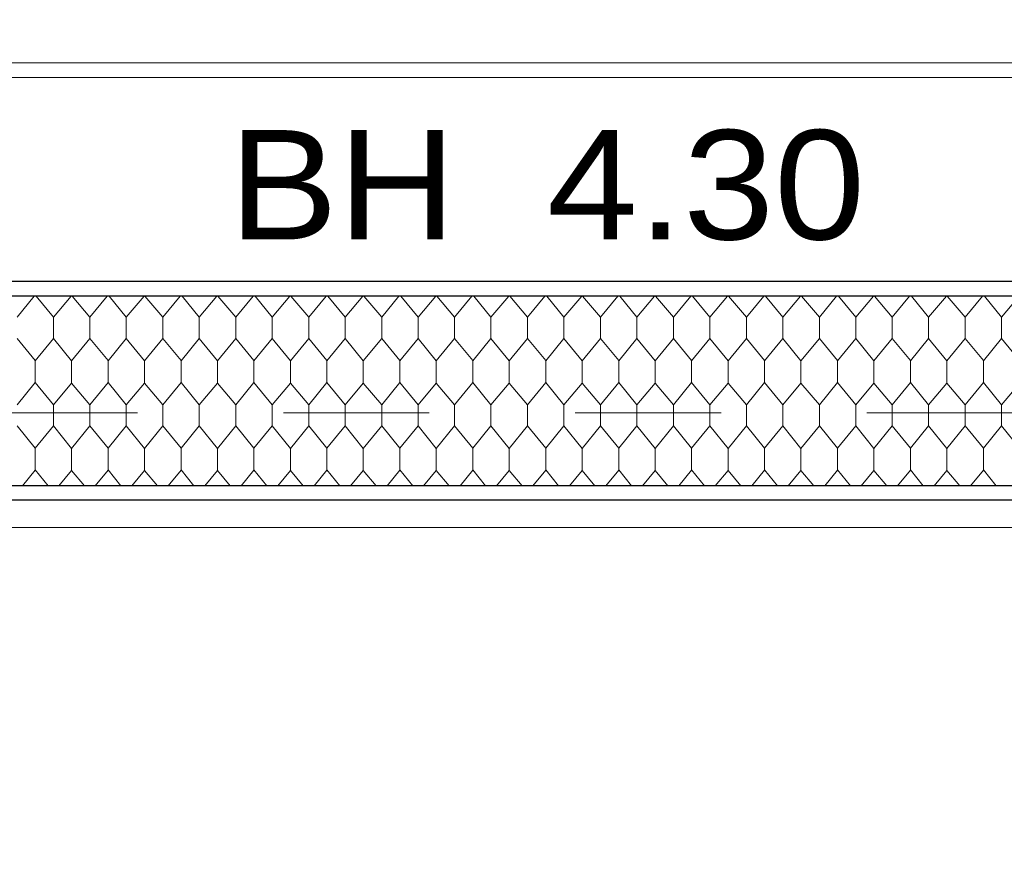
# Model space of a CAD drawing. Header units: metres. Extents: x 1306 to 1412, y -79 to 41.
# Tile 107 of 256: x 1351.939 to 1352.614, y -30.516 to -29.939. Entities that reach past the tile are written whole.
import ezdxf

# ---------------------------------------------------------------- set-up
doc = ezdxf.new("R2010")
doc.units = ezdxf.units.M
doc.header["$PDMODE"] = 65
doc.linetypes.add('AUSGEZOGEN', pattern=[0])
doc.linetypes.add('VERDECKT2_S2', pattern=[0.15, 0.1, -0.05])
for name, color, linetype, lineweight in [('XR$2$Fenster', 3, 'AUSGEZOGEN', 18), ('XR$2$Wand Mauerwerk nt', 7, 'AUSGEZOGEN', 25), ('XR$3$Maßlinie 1_50', 7, 'AUSGEZOGEN', 25), ('XR$3$Text 1_50', 3, 'AUSGEZOGEN', 18), ('XR$5$Muster', 4, 'AUSGEZOGEN', 13)]:
    doc.layers.add(name, color=color, linetype=linetype, lineweight=lineweight)
doc.styles.add('ARIAL', font='arial.ttf')
doc.dimstyles.new('DIMSTYLE_11', dxfattribs={"dimtxt": 0.15, "dimasz": 0.03, "dimexe": 0, "dimexo": 0, "dimgap": 0.075, "dimtad": 2, "dimrnd": 0.005, "dimzin": 4, "dimdsep": 46, "dimtxsty": 'ARIAL', "dimblk1": 'ALL_ML_STRICH', "dimblk2": 'ALL_ML_STRICH', "dimsah": 1, "dimcen": 0, "dimclrd": 3, "dimclre": 3, "dimclrt": 3, "dimadec": 0, "dimazin": 0, "dimtfac": 1, "dimtdec": 0, "dimtix": 1, "dimtmove": 2, "dimatfit": 3, "dimfxl": 0, "dimtzin": 0, "dimlwd": 0, "dimlwe": 25, "dimarcsym": 0})
doc.dimstyles.new('DIMSTYLE_12', dxfattribs={"dimtxt": 0.15, "dimasz": 0.03, "dimexe": 0, "dimexo": 0, "dimgap": 0.075, "dimtad": 2, "dimdec": 3, "dimrnd": 0.005, "dimzin": 4, "dimdsep": 46, "dimtxsty": 'ARIAL', "dimblk1": 'ALL_ML_STRICH', "dimblk2": 'ALL_ML_STRICH', "dimsah": 1, "dimcen": 0, "dimclrd": 3, "dimclre": 3, "dimclrt": 3, "dimadec": 0, "dimazin": 0, "dimtfac": 1, "dimtdec": 0, "dimtix": 1, "dimtmove": 2, "dimatfit": 3, "dimfxl": 0, "dimtzin": 0, "dimlwd": 0, "dimlwe": 25, "dimarcsym": 0})
doc.dimstyles.new('DIMSTYLE_24', dxfattribs={"dimtxt": 0.225, "dimasz": 0.15, "dimexe": 0, "dimexo": 0, "dimgap": 0.1125, "dimtad": 2, "dimrnd": 0.005, "dimzin": 4, "dimdsep": 46, "dimtxsty": 'ARIAL', "dimblk1": 'ALL_ML_STRICH', "dimblk2": 'ALL_ML_STRICH', "dimsah": 1, "dimcen": 0, "dimclrd": 3, "dimclre": 3, "dimclrt": 3, "dimadec": 0, "dimazin": 0, "dimtfac": 1, "dimtdec": 0, "dimtix": 1, "dimtmove": 2, "dimatfit": 3, "dimfxl": 0, "dimtzin": 0, "dimlwd": 0, "dimlwe": 25, "dimarcsym": 0})
doc.dimstyles.new('DIMSTYLE_9', dxfattribs={"dimtxt": 0.15, "dimasz": 0.03, "dimexe": 0, "dimexo": 0, "dimgap": 0.075, "dimtad": 2, "dimdec": 1, "dimlfac": 100, "dimrnd": 0.5, "dimzin": 4, "dimdsep": 46, "dimtxsty": 'ARIAL', "dimblk1": 'ALL_ML_STRICH', "dimblk2": 'ALL_ML_STRICH', "dimsah": 1, "dimcen": 0, "dimclrd": 3, "dimclre": 3, "dimclrt": 3, "dimadec": 0, "dimazin": 0, "dimtfac": 1, "dimtdec": 0, "dimtix": 1, "dimtmove": 2, "dimatfit": 3, "dimfxl": 0, "dimtvp": 1.2, "dimtzin": 0, "dimlwd": 0, "dimlwe": 25, "dimarcsym": 0})

# ---------------------------------------------------------------- blocks, each defined once
blk = doc.blocks.new('ALL_ML_STRICH')
at = {"color": 0, "linetype": 'ByBlock', "lineweight": -2}
for p, q in [((0, -0.5), (0, 0.5)), ((-0.3, -0.3), (0.3, 0.3)), ((-1, 0), (0.5, 0))]:
    blk.add_line(p, q, dxfattribs=at)
blk = doc.blocks.new('*D805')
at = {"layer": 'DEFPOINTS', "color": 3, "linetype": 'AUSGEZOGEN', "lineweight": 25, "transparency": 33554687}
for p in [(1348.37015, -29.74619), (1353.37015, -29.77655), (1348.37015, -37.66944)]:
    blk.add_point(p, dxfattribs=at)
at = {"layer": 'XR$3$Maßlinie 1_50', "color": 3, "linetype": 'AUSGEZOGEN', "lineweight": -2, "transparency": 33554687}
for p, q in [((1348.37015, -37.61944), (1348.37015, -37.66944)), ((1353.37015, -37.61944), (1353.37015, -37.66944)), ((1348.37015, -37.66944), (1353.37015, -37.66944))]:
    blk.add_line(p, q, dxfattribs=at)
at = {"layer": 'XR$3$Maßlinie 1_50', "color": 3, "linetype": 'AUSGEZOGEN', "lineweight": 25, "transparency": 33554687, "xscale": 0.03000000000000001, "yscale": 0.03000000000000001, "zscale": 0.03000000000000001, "rotation": 180}
blk.add_blockref('ALL_ML_STRICH', (1348.37015, -37.66944), dxfattribs=at)
at = {"layer": 'XR$3$Maßlinie 1_50', "color": 3, "linetype": 'AUSGEZOGEN', "lineweight": 25, "transparency": 33554687, "xscale": 0.03000000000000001, "yscale": 0.03000000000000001, "zscale": 0.03000000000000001}
blk.add_blockref('ALL_ML_STRICH', (1353.37015, -37.66944), dxfattribs=at)
at = {"layer": 'XR$3$Maßlinie 1_50', "color": 3, "linetype": 'AUSGEZOGEN', "lineweight": 25, "transparency": 33554687, "insert": (1350.87902, -37.54188), "char_height": 0.15, "width": 0.48, "attachment_point": 5, "style": 'ARIAL'}
blk.add_mtext('\\W0.80;\\A1;{\\A1;{5.00\\H0.099000;\\S^ ;}}', dxfattribs=at)
blk = doc.blocks.new('*D911')
at = {"layer": 'DEFPOINTS', "color": 3, "linetype": 'AUSGEZOGEN', "lineweight": 25, "transparency": 33554687}
for p in [(1342.77015, -27.77745), (1358.49015, -32.74745), (1342.77015, -40.06944)]:
    blk.add_point(p, dxfattribs=at)
at = {"layer": 'XR$3$Maßlinie 1_50', "color": 3, "linetype": 'AUSGEZOGEN', "lineweight": -2, "transparency": 33554687}
for p, q in [((1342.77015, -39.46944), (1342.77015, -40.06944)), ((1342.77015, -40.06944), (1358.49015, -40.06944)), ((1358.49015, -40.06944), (1358.49015, -40.06944))]:
    blk.add_line(p, q, dxfattribs=at)
at = {"layer": 'XR$3$Maßlinie 1_50', "color": 3, "linetype": 'AUSGEZOGEN', "lineweight": 25, "transparency": 33554687, "xscale": 0.15, "yscale": 0.15, "zscale": 0.15, "rotation": 180}
blk.add_blockref('ALL_ML_STRICH', (1342.77015, -40.06944), dxfattribs=at)
at = {"layer": 'XR$3$Maßlinie 1_50', "color": 3, "linetype": 'AUSGEZOGEN', "lineweight": 25, "transparency": 33554687, "xscale": 0.15, "yscale": 0.15, "zscale": 0.15}
blk.add_blockref('ALL_ML_STRICH', (1358.49015, -40.06944), dxfattribs=at)
at = {"layer": 'XR$3$Maßlinie 1_50', "color": 3, "linetype": 'AUSGEZOGEN', "lineweight": 25, "transparency": 33554687, "insert": (1350.63684, -39.9031), "char_height": 0.225, "width": 0.9, "attachment_point": 5, "style": 'ARIAL'}
blk.add_mtext('\\W0.80;\\A1;{\\fArial|i0|b1;\\A1;{15.72\\H0.148500;\\S^ ;}}', dxfattribs=at)
blk = doc.blocks.new('*D916')
at = {"layer": 'DEFPOINTS', "color": 3, "linetype": 'AUSGEZOGEN', "lineweight": 25, "transparency": 33554687}
for p in [(1369.39624, -30.41825), (1340.42407, -30.53325), (1369.39624, -30.53325)]:
    blk.add_point(p, dxfattribs=at)
at = {"layer": 'XR$3$Maßlinie 1_50', "color": 3, "linetype": 'AUSGEZOGEN', "lineweight": -2, "transparency": 33554687}
for p, q in [((1340.47407, -30.41825), (1340.42407, -30.41825)), ((1340.42407, -30.53325), (1340.42407, -30.41825)), ((1340.47407, -30.53325), (1340.42407, -30.53325))]:
    blk.add_line(p, q, dxfattribs=at)
at = {"layer": 'XR$3$Maßlinie 1_50', "color": 3, "linetype": 'AUSGEZOGEN', "lineweight": 25, "transparency": 33554687, "xscale": 0.03000000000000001, "yscale": 0.03000000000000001, "zscale": 0.03000000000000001}
for p, rotation in [((1340.42407, -30.41825), 90), ((1340.42407, -30.53325), 270)]:
    blk.add_blockref('ALL_ML_STRICH', p, dxfattribs=dict(at, rotation=rotation))
at = {"layer": 'XR$3$Maßlinie 1_50', "color": 3, "linetype": 'AUSGEZOGEN', "lineweight": 25, "transparency": 33554687, "insert": (1340.28407, -30.42694), "char_height": 0.15, "width": 0.48, "attachment_point": 5, "rotation": 90, "style": 'ARIAL'}
blk.add_mtext('\\W0.80;\\A1;{\\A1;{11\\H0.099000;\\S5^ ;}}', dxfattribs=at)
blk = doc.blocks.new('*D917')
at = {"layer": 'DEFPOINTS', "color": 3, "linetype": 'AUSGEZOGEN', "lineweight": 25, "transparency": 33554687}
for p in [(1369.39624, -28.53325), (1340.42407, -30.41825), (1369.39624, -30.41825)]:
    blk.add_point(p, dxfattribs=at)
at = {"layer": 'XR$3$Maßlinie 1_50', "color": 3, "linetype": 'AUSGEZOGEN', "lineweight": -2, "transparency": 33554687}
for p, q in [((1340.47407, -28.53325), (1340.42407, -28.53325)), ((1340.42407, -30.41825), (1340.42407, -28.53325)), ((1340.47407, -30.41825), (1340.42407, -30.41825))]:
    blk.add_line(p, q, dxfattribs=at)
at = {"layer": 'XR$3$Maßlinie 1_50', "color": 3, "linetype": 'AUSGEZOGEN', "lineweight": 25, "transparency": 33554687, "xscale": 0.03000000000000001, "yscale": 0.03000000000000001, "zscale": 0.03000000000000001}
for p, rotation in [((1340.42407, -28.53325), 90), ((1340.42407, -30.41825), 270)]:
    blk.add_blockref('ALL_ML_STRICH', p, dxfattribs=dict(at, rotation=rotation))
at = {"layer": 'XR$3$Maßlinie 1_50', "color": 3, "linetype": 'AUSGEZOGEN', "lineweight": 25, "transparency": 33554687, "insert": (1340.29652, -29.45484), "char_height": 0.15, "width": 0.6, "attachment_point": 5, "rotation": 90, "style": 'ARIAL'}
blk.add_mtext('\\W0.80;\\A1;{\\A1;{1.88\\H0.099000;\\S5^ ;}}', dxfattribs=at)
blk = doc.blocks.new('*D932')
at = {"layer": 'DEFPOINTS', "color": 3, "linetype": 'AUSGEZOGEN', "lineweight": 25, "transparency": 33554687}
for p in [(1366.20544, -27.40825), (1338.82407, -34.79325), (1366.11182, -34.79325)]:
    blk.add_point(p, dxfattribs=at)
at = {"layer": 'XR$3$Maßlinie 1_50', "color": 3, "linetype": 'AUSGEZOGEN', "lineweight": -2, "transparency": 33554687}
for p, q in [((1338.87407, -27.40825), (1338.82407, -27.40825)), ((1338.82407, -34.79325), (1338.82407, -27.40825)), ((1338.87407, -34.79325), (1338.82407, -34.79325))]:
    blk.add_line(p, q, dxfattribs=at)
at = {"layer": 'XR$3$Maßlinie 1_50', "color": 3, "linetype": 'AUSGEZOGEN', "lineweight": 25, "transparency": 33554687, "xscale": 0.03000000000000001, "yscale": 0.03000000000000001, "zscale": 0.03000000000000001}
for p, rotation in [((1338.82407, -27.40825), 90), ((1338.82407, -34.79325), 270)]:
    blk.add_blockref('ALL_ML_STRICH', p, dxfattribs=dict(at, rotation=rotation))
at = {"layer": 'XR$3$Maßlinie 1_50', "color": 3, "linetype": 'AUSGEZOGEN', "lineweight": 25, "transparency": 33554687, "insert": (1338.69641, -31.07984), "char_height": 0.15, "width": 0.6, "attachment_point": 5, "rotation": 90, "style": 'ARIAL'}
blk.add_mtext('\\W0.80;\\A1;{\\A1;{7.38\\H0.099000;\\S5^ ;}}', dxfattribs=at)
blk = doc.blocks.new('*D944')
at = {"layer": 'DEFPOINTS', "color": 3, "linetype": 'AUSGEZOGEN', "lineweight": 25, "transparency": 33554687}
for p in [(1357.93808, -30.26825), (1338.02407, -34.79325), (1362.48388, -34.79325)]:
    blk.add_point(p, dxfattribs=at)
at = {"layer": 'XR$3$Maßlinie 1_50', "color": 3, "linetype": 'AUSGEZOGEN', "lineweight": -2, "transparency": 33554687}
for p, q in [((1338.07407, -30.26825), (1338.02407, -30.26825)), ((1338.02407, -34.79325), (1338.02407, -30.26825)), ((1338.07407, -34.79325), (1338.02407, -34.79325))]:
    blk.add_line(p, q, dxfattribs=at)
at = {"layer": 'XR$3$Maßlinie 1_50', "color": 3, "linetype": 'AUSGEZOGEN', "lineweight": 25, "transparency": 33554687, "xscale": 0.03000000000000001, "yscale": 0.03000000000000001, "zscale": 0.03000000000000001}
for p, rotation in [((1338.02407, -30.26825), 90), ((1338.02407, -34.79325), 270)]:
    blk.add_blockref('ALL_ML_STRICH', p, dxfattribs=dict(at, rotation=rotation))
at = {"layer": 'XR$3$Maßlinie 1_50', "color": 3, "linetype": 'AUSGEZOGEN', "lineweight": 25, "transparency": 33554687, "insert": (1337.89652, -32.50984), "char_height": 0.15, "width": 0.6, "attachment_point": 5, "rotation": 90, "style": 'ARIAL'}
blk.add_mtext('\\W0.80;\\A1;{\\A1;{4.52\\H0.099000;\\S5^ ;}}', dxfattribs=at)
blk = doc.blocks.new('*D945')
at = {"layer": 'DEFPOINTS', "color": 3, "linetype": 'AUSGEZOGEN', "lineweight": 25, "transparency": 33554687}
for p in [(1360.44309, -30.11825), (1338.02407, -30.26825), (1357.93808, -30.26825)]:
    blk.add_point(p, dxfattribs=at)
at = {"layer": 'XR$3$Maßlinie 1_50', "color": 3, "linetype": 'AUSGEZOGEN', "lineweight": -2, "transparency": 33554687}
for p, q in [((1338.07407, -30.11825), (1338.02407, -30.11825)), ((1338.02407, -30.26825), (1338.02407, -30.11825)), ((1338.07407, -30.26825), (1338.02407, -30.26825))]:
    blk.add_line(p, q, dxfattribs=at)
at = {"layer": 'XR$3$Maßlinie 1_50', "color": 3, "linetype": 'AUSGEZOGEN', "lineweight": 25, "transparency": 33554687, "xscale": 0.03000000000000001, "yscale": 0.03000000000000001, "zscale": 0.03000000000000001}
for p, rotation in [((1338.02407, -30.11825), 90), ((1338.02407, -30.26825), 270)]:
    blk.add_blockref('ALL_ML_STRICH', p, dxfattribs=dict(at, rotation=rotation))
at = {"layer": 'XR$3$Maßlinie 1_50', "color": 3, "linetype": 'AUSGEZOGEN', "lineweight": 25, "transparency": 33554687, "insert": (1337.88152, -30.19912), "char_height": 0.15, "width": 0.48, "attachment_point": 5, "rotation": 90, "style": 'ARIAL'}
blk.add_mtext('\\W0.80;\\A1;{\\A1;{15\\H0.099000;\\S^ ;}}', dxfattribs=at)
blk = doc.blocks.new('*D946')
at = {"layer": 'DEFPOINTS', "color": 3, "linetype": 'AUSGEZOGEN', "lineweight": 25, "transparency": 33554687}
for p in [(1360.44309, -29.71825), (1338.02407, -30.11825), (1360.44309, -30.11825)]:
    blk.add_point(p, dxfattribs=at)
at = {"layer": 'XR$3$Maßlinie 1_50', "color": 3, "linetype": 'AUSGEZOGEN', "lineweight": -2, "transparency": 33554687}
for p, q in [((1338.07407, -29.71825), (1338.02407, -29.71825)), ((1338.02407, -30.11825), (1338.02407, -29.71825)), ((1338.07407, -30.11825), (1338.02407, -30.11825))]:
    blk.add_line(p, q, dxfattribs=at)
at = {"layer": 'XR$3$Maßlinie 1_50', "color": 3, "linetype": 'AUSGEZOGEN', "lineweight": 25, "transparency": 33554687, "xscale": 0.03000000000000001, "yscale": 0.03000000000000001, "zscale": 0.03000000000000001}
for p, rotation in [((1338.02407, -29.71825), 90), ((1338.02407, -30.11825), 270)]:
    blk.add_blockref('ALL_ML_STRICH', p, dxfattribs=dict(at, rotation=rotation))
at = {"layer": 'XR$3$Maßlinie 1_50', "color": 3, "linetype": 'AUSGEZOGEN', "lineweight": 25, "transparency": 33554687, "insert": (1337.89652, -29.92347), "char_height": 0.15, "width": 0.48, "attachment_point": 5, "rotation": 90, "style": 'ARIAL'}
blk.add_mtext('\\W0.80;\\A1;{\\A1;{40\\H0.099000;\\S^ ;}}', dxfattribs=at)
blk = doc.blocks.new('*D951')
at = {"layer": 'DEFPOINTS', "color": 3, "linetype": 'AUSGEZOGEN', "lineweight": 25, "transparency": 33554687}
for p in [(1361.40464, -30.35825), (1337.22407, -34.79325), (1361.39704, -34.79325)]:
    blk.add_point(p, dxfattribs=at)
at = {"layer": 'XR$3$Maßlinie 1_50', "color": 3, "linetype": 'AUSGEZOGEN', "lineweight": -2, "transparency": 33554687}
for p, q in [((1337.27407, -30.35825), (1337.22407, -30.35825)), ((1337.22407, -34.79325), (1337.22407, -30.35825)), ((1337.27407, -34.79325), (1337.22407, -34.79325))]:
    blk.add_line(p, q, dxfattribs=at)
at = {"layer": 'XR$3$Maßlinie 1_50', "color": 3, "linetype": 'AUSGEZOGEN', "lineweight": 25, "transparency": 33554687, "xscale": 0.03000000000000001, "yscale": 0.03000000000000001, "zscale": 0.03000000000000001}
for p, rotation in [((1337.22407, -30.35825), 90), ((1337.22407, -34.79325), 270)]:
    blk.add_blockref('ALL_ML_STRICH', p, dxfattribs=dict(at, rotation=rotation))
at = {"layer": 'XR$3$Maßlinie 1_50', "color": 3, "linetype": 'AUSGEZOGEN', "lineweight": 25, "transparency": 33554687, "insert": (1337.09641, -32.55484), "char_height": 0.15, "width": 0.6, "attachment_point": 5, "rotation": 90, "style": 'ARIAL'}
blk.add_mtext('\\W0.80;\\A1;{\\A1;{4.43\\H0.099000;\\S5^ ;}}', dxfattribs=at)
blk = doc.blocks.new('*D952')
at = {"layer": 'DEFPOINTS', "color": 3, "linetype": 'AUSGEZOGEN', "lineweight": 25, "transparency": 33554687}
for p in [(1361.10464, -30.11825), (1337.22407, -30.35825), (1361.40464, -30.35825)]:
    blk.add_point(p, dxfattribs=at)
at = {"layer": 'XR$3$Maßlinie 1_50', "color": 3, "linetype": 'AUSGEZOGEN', "lineweight": -2, "transparency": 33554687}
for p, q in [((1337.27407, -30.11825), (1337.22407, -30.11825)), ((1337.22407, -30.35825), (1337.22407, -30.11825)), ((1337.27407, -30.35825), (1337.22407, -30.35825))]:
    blk.add_line(p, q, dxfattribs=at)
at = {"layer": 'XR$3$Maßlinie 1_50', "color": 3, "linetype": 'AUSGEZOGEN', "lineweight": 25, "transparency": 33554687, "xscale": 0.03000000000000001, "yscale": 0.03000000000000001, "zscale": 0.03000000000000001}
for p, rotation in [((1337.22407, -30.11825), 90), ((1337.22407, -30.35825), 270)]:
    blk.add_blockref('ALL_ML_STRICH', p, dxfattribs=dict(at, rotation=rotation))
at = {"layer": 'XR$3$Maßlinie 1_50', "color": 3, "linetype": 'AUSGEZOGEN', "lineweight": 25, "transparency": 33554687, "insert": (1336.36969, -30.27343), "char_height": 0.15, "width": 0.48, "attachment_point": 5, "rotation": 90, "style": 'ARIAL'}
blk.add_mtext('\\W0.80;\\A1;{\\A1;{24\\H0.099000;\\S^ ;}}', dxfattribs=at)
blk = doc.blocks.new('*D953')
at = {"layer": 'DEFPOINTS', "color": 3, "linetype": 'AUSGEZOGEN', "lineweight": 25, "transparency": 33554687}
for p in [(1351.26204, -29.71825), (1337.22407, -30.11825), (1361.10464, -30.11825)]:
    blk.add_point(p, dxfattribs=at)
at = {"layer": 'XR$3$Maßlinie 1_50', "color": 3, "linetype": 'AUSGEZOGEN', "lineweight": -2, "transparency": 33554687}
for p, q in [((1337.27407, -29.71825), (1337.22407, -29.71825)), ((1337.22407, -30.11825), (1337.22407, -29.71825)), ((1337.27407, -30.11825), (1337.22407, -30.11825))]:
    blk.add_line(p, q, dxfattribs=at)
at = {"layer": 'XR$3$Maßlinie 1_50', "color": 3, "linetype": 'AUSGEZOGEN', "lineweight": 25, "transparency": 33554687, "xscale": 0.03000000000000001, "yscale": 0.03000000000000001, "zscale": 0.03000000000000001}
for p, rotation in [((1337.22407, -29.71825), 90), ((1337.22407, -30.11825), 270)]:
    blk.add_blockref('ALL_ML_STRICH', p, dxfattribs=dict(at, rotation=rotation))
at = {"layer": 'XR$3$Maßlinie 1_50', "color": 3, "linetype": 'AUSGEZOGEN', "lineweight": 25, "transparency": 33554687, "insert": (1337.09652, -29.92347), "char_height": 0.15, "width": 0.48, "attachment_point": 5, "rotation": 90, "style": 'ARIAL'}
blk.add_mtext('\\W0.80;\\A1;{\\A1;{40\\H0.099000;\\S^ ;}}', dxfattribs=at)
blk = doc.blocks.new('*D1077')
at = {"layer": 'DEFPOINTS', "color": 3, "linetype": 'AUSGEZOGEN', "lineweight": 25, "transparency": 33554687}
for p in [(1366.66016, -27.40825), (1339.62407, -34.79325), (1366.6683, -34.79325)]:
    blk.add_point(p, dxfattribs=at)
at = {"layer": 'XR$3$Maßlinie 1_50', "color": 3, "linetype": 'AUSGEZOGEN', "lineweight": -2, "transparency": 33554687}
for p, q in [((1339.67407, -27.40825), (1339.62407, -27.40825)), ((1339.62407, -34.79325), (1339.62407, -27.40825)), ((1339.67407, -34.79325), (1339.62407, -34.79325))]:
    blk.add_line(p, q, dxfattribs=at)
at = {"layer": 'XR$3$Maßlinie 1_50', "color": 3, "linetype": 'AUSGEZOGEN', "lineweight": 25, "transparency": 33554687, "xscale": 0.03000000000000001, "yscale": 0.03000000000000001, "zscale": 0.03000000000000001}
for p, rotation in [((1339.62407, -27.40825), 90), ((1339.62407, -34.79325), 270)]:
    blk.add_blockref('ALL_ML_STRICH', p, dxfattribs=dict(at, rotation=rotation))
at = {"layer": 'XR$3$Maßlinie 1_50', "color": 3, "linetype": 'AUSGEZOGEN', "lineweight": 25, "transparency": 33554687, "insert": (1339.49641, -31.07984), "char_height": 0.15, "width": 0.6, "attachment_point": 5, "rotation": 90, "style": 'ARIAL'}
blk.add_mtext('\\W0.80;\\A1;{\\A1;{7.38\\H0.099000;\\S5^ ;}}', dxfattribs=at)
blk = doc.blocks.new('*D1128')
at = {"layer": 'DEFPOINTS', "color": 3, "linetype": 'AUSGEZOGEN', "lineweight": 25, "transparency": 33554687}
for p in [(1351.52015, -30.11825), (1353.02015, -30.11825), (1351.52015, -36.86944)]:
    blk.add_point(p, dxfattribs=at)
at = {"layer": 'XR$3$Maßlinie 1_50', "color": 3, "linetype": 'AUSGEZOGEN', "lineweight": -2, "transparency": 33554687}
for p, q in [((1351.52015, -36.81944), (1351.52015, -36.86944)), ((1353.02015, -36.81944), (1353.02015, -36.86944)), ((1351.52015, -36.86944), (1353.02015, -36.86944))]:
    blk.add_line(p, q, dxfattribs=at)
at = {"layer": 'XR$3$Maßlinie 1_50', "color": 3, "linetype": 'AUSGEZOGEN', "lineweight": 25, "transparency": 33554687, "xscale": 0.03000000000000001, "yscale": 0.03000000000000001, "zscale": 0.03000000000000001, "rotation": 180}
blk.add_blockref('ALL_ML_STRICH', (1351.52015, -36.86944), dxfattribs=at)
at = {"layer": 'XR$3$Maßlinie 1_50', "color": 3, "linetype": 'AUSGEZOGEN', "lineweight": 25, "transparency": 33554687, "xscale": 0.03000000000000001, "yscale": 0.03000000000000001, "zscale": 0.03000000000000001}
blk.add_blockref('ALL_ML_STRICH', (1353.02015, -36.86944), dxfattribs=at)
at = {"layer": 'XR$3$Maßlinie 1_50', "color": 3, "linetype": 'AUSGEZOGEN', "lineweight": 25, "transparency": 33554687, "insert": (1352.27902, -36.74188), "char_height": 0.15, "width": 0.48, "attachment_point": 5, "style": 'ARIAL'}
blk.add_mtext('\\W0.80;\\A1;{\\A1;{1.50\\H0.099000;\\S^ ;}}', dxfattribs=at)
at = {"layer": 'XR$3$Maßlinie 1_50', "color": 3, "linetype": 'AUSGEZOGEN', "lineweight": 25, "transparency": 33554687, "insert": (1352.11102, -36.92517), "char_height": 0.15, "width": 0.0075, "attachment_point": 1, "line_spacing_factor": 0.60241, "style": 'ARIAL'}
blk.add_mtext('\\W0.80;\\A1;{1.00\\H0.099000;\\S^ ;}', dxfattribs=at)
blk = doc.blocks.new('MUSTER_1')
at = {"layer": 'XR$5$Muster', "color": 52, "linetype": 'AUSGEZOGEN', "lineweight": 13, "transparency": 33554687}
for p, q in [((1351.94939, -30.12825), (1351.93755, -30.14274)), ((1351.96245, -30.14274), (1351.9507, -30.12825)), ((1351.97463, -30.12825), (1351.96245, -30.14274)), ((1351.98755, -30.14274), (1351.97528, -30.12825)), ((1351.99939, -30.12825), (1351.98755, -30.14274)), ((1352.01245, -30.14274), (1352.0007, -30.12825)), ((1352.02463, -30.12825), (1352.01245, -30.14274)), ((1352.03755, -30.14274), (1352.02528, -30.12825)), ((1352.04939, -30.12825), (1352.03755, -30.14274)), ((1352.06245, -30.14274), (1352.0507, -30.12825)), ((1352.07463, -30.12825), (1352.06245, -30.14274)), ((1352.08755, -30.14274), (1352.07528, -30.12825)), ((1352.09939, -30.12825), (1352.08755, -30.14274)), ((1352.11245, -30.14274), (1352.1007, -30.12825)), ((1352.12463, -30.12825), (1352.11245, -30.14274)), ((1352.13755, -30.14274), (1352.12528, -30.12825)), ((1352.14939, -30.12825), (1352.13755, -30.14274)), ((1352.16245, -30.14274), (1352.1507, -30.12825)), ((1352.17463, -30.12825), (1352.16245, -30.14274)), ((1352.18755, -30.14274), (1352.17528, -30.12825)), ((1352.19939, -30.12825), (1352.18755, -30.14274)), ((1352.21245, -30.14274), (1352.2007, -30.12825)), ((1352.22463, -30.12825), (1352.21245, -30.14274)), ((1352.23755, -30.14274), (1352.22528, -30.12825)), ((1352.24939, -30.12825), (1352.23755, -30.14274)), ((1352.26245, -30.14274), (1352.2507, -30.12825)), ((1352.27463, -30.12825), (1352.26245, -30.14274)), ((1352.28755, -30.14274), (1352.27528, -30.12825)), ((1352.29939, -30.12825), (1352.28755, -30.14274)), ((1352.31245, -30.14274), (1352.3007, -30.12825)), ((1352.32463, -30.12825), (1352.31245, -30.14274)), ((1352.33755, -30.14274), (1352.32528, -30.12825)), ((1352.34939, -30.12825), (1352.33755, -30.14274)), ((1352.36245, -30.14274), (1352.3507, -30.12825)), ((1352.37463, -30.12825), (1352.36245, -30.14274)), ((1352.38755, -30.14274), (1352.37528, -30.12825)), ((1352.39939, -30.12825), (1352.38755, -30.14274)), ((1352.41245, -30.14274), (1352.4007, -30.12825)), ((1352.42463, -30.12825), (1352.41245, -30.14274)), ((1352.43755, -30.14274), (1352.42528, -30.12825)), ((1352.44939, -30.12825), (1352.43755, -30.14274)), ((1352.46245, -30.14274), (1352.4507, -30.12825)), ((1352.47463, -30.12825), (1352.46245, -30.14274)), ((1352.48755, -30.14274), (1352.47528, -30.12825)), ((1352.49939, -30.12825), (1352.48755, -30.14274)), ((1352.51245, -30.14274), (1352.5007, -30.12825)), ((1352.52463, -30.12825), (1352.51245, -30.14274)), ((1352.53755, -30.14274), (1352.52528, -30.12825)), ((1352.54939, -30.12825), (1352.53755, -30.14274)), ((1352.56245, -30.14274), (1352.5507, -30.12825)), ((1352.57463, -30.12825), (1352.56245, -30.14274)), ((1352.58755, -30.14274), (1352.57528, -30.12825)), ((1352.59939, -30.12825), (1352.58755, -30.14274)), ((1352.61245, -30.14274), (1352.6007, -30.12825)), ((1352.62463, -30.12825), (1352.61245, -30.14274)), ((1351.96245, -30.14274), (1351.96245, -30.15726)), ((1351.98755, -30.15726), (1351.98755, -30.14274)), ((1352.01245, -30.14274), (1352.01245, -30.15726)), ((1352.03755, -30.15726), (1352.03755, -30.14274)), ((1352.06245, -30.14274), (1352.06245, -30.15726)), ((1352.08755, -30.15726), (1352.08755, -30.14274)), ((1352.11245, -30.14274), (1352.11245, -30.15726)), ((1352.13755, -30.15726), (1352.13755, -30.14274)), ((1352.16245, -30.14274), (1352.16245, -30.15726)), ((1352.18755, -30.15726), (1352.18755, -30.14274)), ((1352.21245, -30.14274), (1352.21245, -30.15726)), ((1352.23755, -30.15726), (1352.23755, -30.14274)), ((1352.26245, -30.14274), (1352.26245, -30.15726)), ((1352.28755, -30.15726), (1352.28755, -30.14274)), ((1352.31245, -30.14274), (1352.31245, -30.15726)), ((1352.33755, -30.15726), (1352.33755, -30.14274)), ((1352.36245, -30.14274), (1352.36245, -30.15726)), ((1352.38755, -30.15726), (1352.38755, -30.14274)), ((1352.41245, -30.14274), (1352.41245, -30.15726)), ((1352.43755, -30.15726), (1352.43755, -30.14274)), ((1352.46245, -30.14274), (1352.46245, -30.15726)), ((1352.48755, -30.15726), (1352.48755, -30.14274)), ((1352.51245, -30.14274), (1352.51245, -30.15726)), ((1352.53755, -30.15726), (1352.53755, -30.14274)), ((1352.56245, -30.14274), (1352.56245, -30.15726)), ((1352.58755, -30.15726), (1352.58755, -30.14274)), ((1352.61245, -30.14274), (1352.61245, -30.15726)), ((1351.95, -30.1725), (1351.93755, -30.15726)), ((1352, -30.1725), (1351.98755, -30.15726)), ((1352.05, -30.1725), (1352.03755, -30.15726)), ((1352.1, -30.1725), (1352.08755, -30.15726)), ((1352.15, -30.1725), (1352.13755, -30.15726)), ((1352.2, -30.1725), (1352.18755, -30.15726)), ((1352.25, -30.1725), (1352.23755, -30.15726)), ((1352.3, -30.1725), (1352.28755, -30.15726)), ((1352.35, -30.1725), (1352.33755, -30.15726)), ((1352.4, -30.1725), (1352.38755, -30.15726)), ((1352.45, -30.1725), (1352.43755, -30.15726)), ((1352.5, -30.1725), (1352.48755, -30.15726)), ((1352.55, -30.1725), (1352.53755, -30.15726)), ((1352.6, -30.1725), (1352.58755, -30.15726)), ((1351.95, -30.18), (1351.95, -30.17262)), ((1351.97495, -30.17274), (1351.97495, -30.18)), ((1352, -30.18), (1352, -30.17262)), ((1352.02495, -30.17274), (1352.02495, -30.18)), ((1352.05, -30.18), (1352.05, -30.17262)), ((1352.07495, -30.17274), (1352.07495, -30.18)), ((1352.1, -30.18), (1352.1, -30.17262)), ((1352.12495, -30.17274), (1352.12495, -30.18)), ((1352.15, -30.18), (1352.15, -30.17262)), ((1352.17495, -30.17274), (1352.17495, -30.18)), ((1352.2, -30.18), (1352.2, -30.17262)), ((1352.22495, -30.17274), (1352.22495, -30.18)), ((1352.25, -30.18), (1352.25, -30.17262)), ((1352.27495, -30.17274), (1352.27495, -30.18)), ((1352.3, -30.18), (1352.3, -30.17262)), ((1352.32495, -30.17274), (1352.32495, -30.18)), ((1352.35, -30.18), (1352.35, -30.17262)), ((1352.37495, -30.17274), (1352.37495, -30.18)), ((1352.4, -30.18), (1352.4, -30.17262)), ((1352.42495, -30.17274), (1352.42495, -30.18)), ((1352.45, -30.18), (1352.45, -30.17262)), ((1352.47495, -30.17274), (1352.47495, -30.18)), ((1352.5, -30.18), (1352.5, -30.17262)), ((1352.52495, -30.17274), (1352.52495, -30.18)), ((1352.55, -30.18), (1352.55, -30.17262)), ((1352.57495, -30.17274), (1352.57495, -30.18)), ((1352.6, -30.18), (1352.6, -30.17262)), ((1351.95, -30.18738), (1351.95, -30.18)), ((1351.97495, -30.18786), (1351.97495, -30.18)), ((1352, -30.18738), (1352, -30.18)), ((1352.02495, -30.18786), (1352.02495, -30.18)), ((1352.05, -30.18738), (1352.05, -30.18)), ((1352.07495, -30.18786), (1352.07495, -30.18)), ((1352.1, -30.18738), (1352.1, -30.18)), ((1352.12495, -30.18786), (1352.12495, -30.18)), ((1352.15, -30.18738), (1352.15, -30.18)), ((1352.17495, -30.18786), (1352.17495, -30.18)), ((1352.2, -30.18738), (1352.2, -30.18)), ((1352.22495, -30.18786), (1352.22495, -30.18)), ((1352.25, -30.18738), (1352.25, -30.18)), ((1352.27495, -30.18786), (1352.27495, -30.18)), ((1352.3, -30.18738), (1352.3, -30.18)), ((1352.32495, -30.18786), (1352.32495, -30.18)), ((1352.35, -30.18738), (1352.35, -30.18)), ((1352.37495, -30.18786), (1352.37495, -30.18)), ((1352.4, -30.18738), (1352.4, -30.18)), ((1352.42495, -30.18786), (1352.42495, -30.18)), ((1352.45, -30.18738), (1352.45, -30.18)), ((1352.47495, -30.18786), (1352.47495, -30.18)), ((1352.5, -30.18738), (1352.5, -30.18)), ((1352.52495, -30.18786), (1352.52495, -30.18)), ((1352.55, -30.18738), (1352.55, -30.18)), ((1352.57495, -30.18786), (1352.57495, -30.18)), ((1352.6, -30.18738), (1352.6, -30.18)), ((1351.95, -30.1875), (1351.93755, -30.20274)), ((1351.96245, -30.20274), (1351.95, -30.18738)), ((1352, -30.1875), (1351.98755, -30.20274)), ((1352.01245, -30.20274), (1352, -30.18738)), ((1352.05, -30.1875), (1352.03755, -30.20274)), ((1352.06245, -30.20274), (1352.05, -30.18738)), ((1352.1, -30.1875), (1352.08755, -30.20274)), ((1352.11245, -30.20274), (1352.1, -30.18738)), ((1352.15, -30.1875), (1352.13755, -30.20274)), ((1352.16245, -30.20274), (1352.15, -30.18738)), ((1352.2, -30.1875), (1352.18755, -30.20274)), ((1352.21245, -30.20274), (1352.2, -30.18738)), ((1352.25, -30.1875), (1352.23755, -30.20274)), ((1352.26245, -30.20274), (1352.25, -30.18738)), ((1352.3, -30.1875), (1352.28755, -30.20274)), ((1352.31245, -30.20274), (1352.3, -30.18738)), ((1352.35, -30.1875), (1352.33755, -30.20274)), ((1352.36245, -30.20274), (1352.35, -30.18738)), ((1352.4, -30.1875), (1352.38755, -30.20274)), ((1352.41245, -30.20274), (1352.4, -30.18738)), ((1352.45, -30.1875), (1352.43755, -30.20274)), ((1352.46245, -30.20274), (1352.45, -30.18738)), ((1352.5, -30.1875), (1352.48755, -30.20274)), ((1352.51245, -30.20274), (1352.5, -30.18738)), ((1352.55, -30.1875), (1352.53755, -30.20274)), ((1352.56245, -30.20274), (1352.55, -30.18738)), ((1352.6, -30.1875), (1352.58755, -30.20274)), ((1352.61245, -30.20274), (1352.6, -30.18738)), ((1351.96245, -30.20274), (1351.96245, -30.21726)), ((1351.98755, -30.21726), (1351.98755, -30.20274)), ((1352.01245, -30.20274), (1352.01245, -30.21726)), ((1352.03755, -30.21726), (1352.03755, -30.20274)), ((1352.06245, -30.20274), (1352.06245, -30.21726)), ((1352.08755, -30.21726), (1352.08755, -30.20274)), ((1352.11245, -30.20274), (1352.11245, -30.21726)), ((1352.13755, -30.21726), (1352.13755, -30.20274)), ((1352.16245, -30.20274), (1352.16245, -30.21726)), ((1352.18755, -30.21726), (1352.18755, -30.20274)), ((1352.21245, -30.20274), (1352.21245, -30.21726)), ((1352.23755, -30.21726), (1352.23755, -30.20274)), ((1352.26245, -30.20274), (1352.26245, -30.21726)), ((1352.28755, -30.21726), (1352.28755, -30.20274)), ((1352.31245, -30.20274), (1352.31245, -30.21726)), ((1352.33755, -30.21726), (1352.33755, -30.20274)), ((1352.36245, -30.20274), (1352.36245, -30.21726)), ((1352.38755, -30.21726), (1352.38755, -30.20274)), ((1352.41245, -30.20274), (1352.41245, -30.21726)), ((1352.43755, -30.21726), (1352.43755, -30.20274)), ((1352.46245, -30.20274), (1352.46245, -30.21726)), ((1352.48755, -30.21726), (1352.48755, -30.20274)), ((1352.51245, -30.20274), (1352.51245, -30.21726)), ((1352.53755, -30.21726), (1352.53755, -30.20274)), ((1352.56245, -30.20274), (1352.56245, -30.21726)), ((1352.58755, -30.21726), (1352.58755, -30.20274)), ((1352.61245, -30.20274), (1352.61245, -30.21726)), ((1351.95, -30.2325), (1351.93755, -30.21726)), ((1352, -30.2325), (1351.98755, -30.21726)), ((1352.05, -30.2325), (1352.03755, -30.21726)), ((1352.1, -30.2325), (1352.08755, -30.21726)), ((1352.15, -30.2325), (1352.13755, -30.21726)), ((1352.2, -30.2325), (1352.18755, -30.21726)), ((1352.25, -30.2325), (1352.23755, -30.21726)), ((1352.3, -30.2325), (1352.28755, -30.21726)), ((1352.35, -30.2325), (1352.33755, -30.21726)), ((1352.4, -30.2325), (1352.38755, -30.21726)), ((1352.45, -30.2325), (1352.43755, -30.21726)), ((1352.5, -30.2325), (1352.48755, -30.21726)), ((1352.55, -30.2325), (1352.53755, -30.21726)), ((1352.6, -30.2325), (1352.58755, -30.21726)), ((1351.95, -30.24), (1351.95, -30.23262)), ((1351.97495, -30.23274), (1351.97495, -30.24)), ((1352, -30.24), (1352, -30.23262)), ((1352.02495, -30.23274), (1352.02495, -30.24)), ((1352.05, -30.24), (1352.05, -30.23262)), ((1352.07495, -30.23274), (1352.07495, -30.24)), ((1352.1, -30.24), (1352.1, -30.23262)), ((1352.12495, -30.23274), (1352.12495, -30.24)), ((1352.15, -30.24), (1352.15, -30.23262)), ((1352.17495, -30.23274), (1352.17495, -30.24)), ((1352.2, -30.24), (1352.2, -30.23262)), ((1352.22495, -30.23274), (1352.22495, -30.24)), ((1352.25, -30.24), (1352.25, -30.23262)), ((1352.27495, -30.23274), (1352.27495, -30.24)), ((1352.3, -30.24), (1352.3, -30.23262)), ((1352.32495, -30.23274), (1352.32495, -30.24)), ((1352.35, -30.24), (1352.35, -30.23262)), ((1352.37495, -30.23274), (1352.37495, -30.24)), ((1352.4, -30.24), (1352.4, -30.23262)), ((1352.42495, -30.23274), (1352.42495, -30.24)), ((1352.45, -30.24), (1352.45, -30.23262)), ((1352.47495, -30.23274), (1352.47495, -30.24)), ((1352.5, -30.24), (1352.5, -30.23262)), ((1352.52495, -30.23274), (1352.52495, -30.24)), ((1352.55, -30.24), (1352.55, -30.23262)), ((1352.57495, -30.23274), (1352.57495, -30.24)), ((1352.6, -30.24), (1352.6, -30.23262)), ((1351.95, -30.24738), (1351.95, -30.24)), ((1351.97495, -30.24786), (1351.97495, -30.24)), ((1352, -30.24738), (1352, -30.24)), ((1352.02495, -30.24786), (1352.02495, -30.24)), ((1352.05, -30.24738), (1352.05, -30.24)), ((1352.07495, -30.24786), (1352.07495, -30.24)), ((1352.1, -30.24738), (1352.1, -30.24)), ((1352.12495, -30.24786), (1352.12495, -30.24)), ((1352.15, -30.24738), (1352.15, -30.24)), ((1352.17495, -30.24786), (1352.17495, -30.24)), ((1352.2, -30.24738), (1352.2, -30.24)), ((1352.22495, -30.24786), (1352.22495, -30.24)), ((1352.25, -30.24738), (1352.25, -30.24)), ((1352.27495, -30.24786), (1352.27495, -30.24)), ((1352.3, -30.24738), (1352.3, -30.24)), ((1352.32495, -30.24786), (1352.32495, -30.24)), ((1352.35, -30.24738), (1352.35, -30.24)), ((1352.37495, -30.24786), (1352.37495, -30.24)), ((1352.4, -30.24738), (1352.4, -30.24)), ((1352.42495, -30.24786), (1352.42495, -30.24)), ((1352.45, -30.24738), (1352.45, -30.24)), ((1352.47495, -30.24786), (1352.47495, -30.24)), ((1352.5, -30.24738), (1352.5, -30.24)), ((1352.52495, -30.24786), (1352.52495, -30.24)), ((1352.55, -30.24738), (1352.55, -30.24)), ((1352.57495, -30.24786), (1352.57495, -30.24)), ((1352.6, -30.24738), (1352.6, -30.24)), ((1351.95, -30.2475), (1351.94122, -30.25825)), ((1351.95881, -30.25825), (1351.95, -30.24738)), ((1352, -30.2475), (1351.99122, -30.25825)), ((1352.00881, -30.25825), (1352, -30.24738)), ((1352.05, -30.2475), (1352.04122, -30.25825)), ((1352.05881, -30.25825), (1352.05, -30.24738)), ((1352.1, -30.2475), (1352.09122, -30.25825)), ((1352.10881, -30.25825), (1352.1, -30.24738)), ((1352.15, -30.2475), (1352.14122, -30.25825)), ((1352.15881, -30.25825), (1352.15, -30.24738)), ((1352.2, -30.2475), (1352.19122, -30.25825)), ((1352.20881, -30.25825), (1352.2, -30.24738)), ((1352.25, -30.2475), (1352.24122, -30.25825)), ((1352.25881, -30.25825), (1352.25, -30.24738)), ((1352.3, -30.2475), (1352.29122, -30.25825)), ((1352.30881, -30.25825), (1352.3, -30.24738)), ((1352.35, -30.2475), (1352.34122, -30.25825)), ((1352.35881, -30.25825), (1352.35, -30.24738)), ((1352.4, -30.2475), (1352.39122, -30.25825)), ((1352.40881, -30.25825), (1352.4, -30.24738)), ((1352.45, -30.2475), (1352.44122, -30.25825)), ((1352.45881, -30.25825), (1352.45, -30.24738)), ((1352.5, -30.2475), (1352.49122, -30.25825)), ((1352.50881, -30.25825), (1352.5, -30.24738)), ((1352.55, -30.2475), (1352.54122, -30.25825)), ((1352.55881, -30.25825), (1352.55, -30.24738)), ((1352.6, -30.2475), (1352.59122, -30.25825)), ((1352.60881, -30.25825), (1352.6, -30.24738))]:
    blk.add_line(p, q, dxfattribs=at)
for points in [[(1351.95, -30.17262), (1351.96245, -30.15726), (1351.97495, -30.17274), (1351.98755, -30.15726)], [(1352, -30.17262), (1352.01245, -30.15726), (1352.02495, -30.17274), (1352.03755, -30.15726)], [(1352.05, -30.17262), (1352.06245, -30.15726), (1352.07495, -30.17274), (1352.08755, -30.15726)], [(1352.1, -30.17262), (1352.11245, -30.15726), (1352.12495, -30.17274), (1352.13755, -30.15726)], [(1352.15, -30.17262), (1352.16245, -30.15726), (1352.17495, -30.17274), (1352.18755, -30.15726)], [(1352.2, -30.17262), (1352.21245, -30.15726), (1352.22495, -30.17274), (1352.23755, -30.15726)], [(1352.25, -30.17262), (1352.26245, -30.15726), (1352.27495, -30.17274), (1352.28755, -30.15726)], [(1352.3, -30.17262), (1352.31245, -30.15726), (1352.32495, -30.17274), (1352.33755, -30.15726)], [(1352.35, -30.17262), (1352.36245, -30.15726), (1352.37495, -30.17274), (1352.38755, -30.15726)], [(1352.4, -30.17262), (1352.41245, -30.15726), (1352.42495, -30.17274), (1352.43755, -30.15726)], [(1352.45, -30.17262), (1352.46245, -30.15726), (1352.47495, -30.17274), (1352.48755, -30.15726)], [(1352.5, -30.17262), (1352.51245, -30.15726), (1352.52495, -30.17274), (1352.53755, -30.15726)], [(1352.55, -30.17262), (1352.56245, -30.15726), (1352.57495, -30.17274), (1352.58755, -30.15726)], [(1352.6, -30.17262), (1352.61245, -30.15726), (1352.62495, -30.17274), (1352.63755, -30.15726)], [(1351.98755, -30.20274), (1351.97495, -30.18786), (1351.96245, -30.20274)], [(1352.03755, -30.20274), (1352.02495, -30.18786), (1352.01245, -30.20274)], [(1352.08755, -30.20274), (1352.07495, -30.18786), (1352.06245, -30.20274)], [(1352.13755, -30.20274), (1352.12495, -30.18786), (1352.11245, -30.20274)], [(1352.18755, -30.20274), (1352.17495, -30.18786), (1352.16245, -30.20274)], [(1352.23755, -30.20274), (1352.22495, -30.18786), (1352.21245, -30.20274)], [(1352.28755, -30.20274), (1352.27495, -30.18786), (1352.26245, -30.20274)], [(1352.33755, -30.20274), (1352.32495, -30.18786), (1352.31245, -30.20274)], [(1352.38755, -30.20274), (1352.37495, -30.18786), (1352.36245, -30.20274)], [(1352.43755, -30.20274), (1352.42495, -30.18786), (1352.41245, -30.20274)], [(1352.48755, -30.20274), (1352.47495, -30.18786), (1352.46245, -30.20274)], [(1352.53755, -30.20274), (1352.52495, -30.18786), (1352.51245, -30.20274)], [(1352.58755, -30.20274), (1352.57495, -30.18786), (1352.56245, -30.20274)], [(1352.63755, -30.20274), (1352.62495, -30.18786), (1352.61245, -30.20274)], [(1351.95, -30.23262), (1351.96245, -30.21726), (1351.97495, -30.23274), (1351.98755, -30.21726)], [(1352, -30.23262), (1352.01245, -30.21726), (1352.02495, -30.23274), (1352.03755, -30.21726)], [(1352.05, -30.23262), (1352.06245, -30.21726), (1352.07495, -30.23274), (1352.08755, -30.21726)], [(1352.1, -30.23262), (1352.11245, -30.21726), (1352.12495, -30.23274), (1352.13755, -30.21726)], [(1352.15, -30.23262), (1352.16245, -30.21726), (1352.17495, -30.23274), (1352.18755, -30.21726)], [(1352.2, -30.23262), (1352.21245, -30.21726), (1352.22495, -30.23274), (1352.23755, -30.21726)], [(1352.25, -30.23262), (1352.26245, -30.21726), (1352.27495, -30.23274), (1352.28755, -30.21726)], [(1352.3, -30.23262), (1352.31245, -30.21726), (1352.32495, -30.23274), (1352.33755, -30.21726)], [(1352.35, -30.23262), (1352.36245, -30.21726), (1352.37495, -30.23274), (1352.38755, -30.21726)], [(1352.4, -30.23262), (1352.41245, -30.21726), (1352.42495, -30.23274), (1352.43755, -30.21726)], [(1352.45, -30.23262), (1352.46245, -30.21726), (1352.47495, -30.23274), (1352.48755, -30.21726)], [(1352.5, -30.23262), (1352.51245, -30.21726), (1352.52495, -30.23274), (1352.53755, -30.21726)], [(1352.55, -30.23262), (1352.56245, -30.21726), (1352.57495, -30.23274), (1352.58755, -30.21726)], [(1352.6, -30.23262), (1352.61245, -30.21726), (1352.62495, -30.23274), (1352.63755, -30.21726)], [(1351.98375, -30.25825), (1351.97495, -30.24786), (1351.96623, -30.25825)], [(1352.03375, -30.25825), (1352.02495, -30.24786), (1352.01623, -30.25825)], [(1352.08375, -30.25825), (1352.07495, -30.24786), (1352.06623, -30.25825)], [(1352.13375, -30.25825), (1352.12495, -30.24786), (1352.11623, -30.25825)], [(1352.18375, -30.25825), (1352.17495, -30.24786), (1352.16623, -30.25825)], [(1352.23375, -30.25825), (1352.22495, -30.24786), (1352.21623, -30.25825)], [(1352.28375, -30.25825), (1352.27495, -30.24786), (1352.26623, -30.25825)], [(1352.33375, -30.25825), (1352.32495, -30.24786), (1352.31623, -30.25825)], [(1352.38375, -30.25825), (1352.37495, -30.24786), (1352.36623, -30.25825)], [(1352.43375, -30.25825), (1352.42495, -30.24786), (1352.41623, -30.25825)], [(1352.48375, -30.25825), (1352.47495, -30.24786), (1352.46623, -30.25825)], [(1352.53375, -30.25825), (1352.52495, -30.24786), (1352.51623, -30.25825)], [(1352.58375, -30.25825), (1352.57495, -30.24786), (1352.56623, -30.25825)]]:
    blk.add_lwpolyline(points, dxfattribs=at)

msp = doc.modelspace()

# ---------------------------------------------------------------- linework, layer by layer
at = {"layer": 'XR$2$Fenster', "color": 3, "linetype": 'VERDECKT2_S2', "lineweight": 18, "transparency": 33554687}
msp.add_line((1351.52015, -30.20825), (1353.02015, -30.20825), dxfattribs=at)
at = {"layer": 'XR$2$Wand Mauerwerk nt', "color": 52, "linetype": 'AUSGEZOGEN', "lineweight": 13, "transparency": 33554687}
msp.add_line((1353.02015, -29.96825), (1348.72015, -29.96825), dxfattribs=at)
at = {"layer": 'XR$2$Wand Mauerwerk nt', "color": 4, "linetype": 'AUSGEZOGEN', "lineweight": 13, "transparency": 33554687}
for p, q in [((1353.02015, -29.97825), (1348.72015, -29.97825)), ((1358.49015, -30.28686), (1342.60153, -30.28686))]:
    msp.add_line(p, q, dxfattribs=at)
at = {"layer": 'XR$2$Wand Mauerwerk nt', "color": 4, "linetype": 'AUSGEZOGEN', "lineweight": 25, "transparency": 33554687}
for p, q in [((1358.49015, -30.11825), (1342.77015, -30.11825)), ((1358.49015, -30.12825), (1342.76015, -30.12825)), ((1358.49015, -30.25825), (1342.63015, -30.25825)), ((1358.49015, -30.26825), (1342.62015, -30.26825))]:
    msp.add_line(p, q, dxfattribs=at)

# ---------------------------------------------------------------- block references
at = {"layer": 'XR$5$Muster', "color": 52, "linetype": 'AUSGEZOGEN', "lineweight": 13, "transparency": 33554687}
msp.add_blockref('MUSTER_1', (0, 0), dxfattribs=at)

# ---------------------------------------------------------------- texts
at = {"layer": 'XR$3$Text 1_50', "color": 3, "linetype": 'AUSGEZOGEN', "lineweight": 18, "transparency": 33554687, "insert": (1352.08272, -30.09046), "char_height": 0.075, "width": 0.4758015, "attachment_point": 7, "style": 'ARIAL'}
msp.add_mtext('\\W1.07;BH  4.30', dxfattribs=at)

# ---------------------------------------------------------------- dimensions: what is measured, and where the dimension line sits
at = {"layer": 'XR$3$Maßlinie 1_50', "color": 3, "linetype": 'AUSGEZOGEN', "lineweight": 25, "transparency": 33554687}
for base, p1, p2, dimstyle, picture, middle in [((1338.82407, -27.40825), (1338.87407, -34.79325), (1338.87407, -27.40825), 'DIMSTYLE_12', '*D932', (1338.69641, -31.07984)), ((1339.62407, -27.40825), (1339.67407, -34.79325), (1339.67407, -27.40825), 'DIMSTYLE_12', '*D1077', (1339.49641, -31.07984)), ((1340.42407, -28.53325), (1340.47407, -30.41825), (1340.47407, -28.53325), 'DIMSTYLE_12', '*D917', (1340.29652, -29.45484)), ((1337.22407, -29.71825), (1337.27407, -30.11825), (1337.27407, -29.71825), 'DIMSTYLE_9', '*D953', (1337.09652, -29.92347)), ((1338.02407, -29.71825), (1338.07407, -30.11825), (1338.07407, -29.71825), 'DIMSTYLE_9', '*D946', (1337.89652, -29.92347)), ((1338.02407, -30.11825), (1338.07407, -30.26825), (1338.07407, -30.11825), 'DIMSTYLE_9', '*D945', (1337.88152, -30.19912)), ((1337.22407, -30.11825), (1337.27407, -30.35825), (1337.27407, -30.11825), 'DIMSTYLE_9', '*D952', (1336.36969, -30.27343)), ((1340.42407, -30.41825), (1340.47407, -30.53325), (1340.47407, -30.41825), 'DIMSTYLE_9', '*D916', (1340.28407, -30.42694)), ((1338.02407, -30.26825), (1338.07407, -34.79325), (1338.07407, -30.26825), 'DIMSTYLE_12', '*D944', (1337.89652, -32.50984)), ((1337.22407, -30.35825), (1337.27407, -34.79325), (1337.27407, -30.35825), 'DIMSTYLE_12', '*D951', (1337.09641, -32.55484))]:
    dim = msp.add_linear_dim(base=base, p1=p1, p2=p2, angle=90, dimstyle=dimstyle, override={"dimpost": '<>', "dimclrd": 3, "dimclre": 3, "dimclrt": 3, "dimlwd": 0, "dimlwe": 25}, dxfattribs=at)
    dim.commit()
    dim.dimension.update_dxf_attribs({"geometry": picture, "text_midpoint": middle, "dimtype": 160})
for base, p1, p2, dimstyle, picture, middle in [((1358.49015, -40.06944), (1342.77015, -39.46944), (1358.49015, -40.06944), 'DIMSTYLE_24', '*D911', (1350.63684, -39.9031)), ((1353.37015, -37.66944), (1348.37015, -37.61944), (1353.37015, -37.61944), 'DIMSTYLE_11', '*D805', (1350.87902, -37.54188))]:
    dim = msp.add_linear_dim(base=base, p1=p1, p2=p2, dimstyle=dimstyle, override={"dimpost": '<>', "dimclrd": 3, "dimclre": 3, "dimclrt": 3, "dimlwd": 0, "dimlwe": 25}, dxfattribs=at)
    dim.commit()
    dim.dimension.update_dxf_attribs({"geometry": picture, "text_midpoint": middle, "dimtype": 160})
dim = msp.add_linear_dim(base=(1353.02015, -36.86944), p1=(1351.52015, -36.81944), p2=(1353.02015, -36.81944), text='<>\\X\\W0.80;\\A1;{1.00\\H0.099000;\\S^ ;}', dimstyle='DIMSTYLE_11', override={"dimpost": '<>', "dimclrd": 3, "dimclre": 3, "dimclrt": 3, "dimlwd": 0, "dimlwe": 25}, dxfattribs=at)
dim.commit()
dim.dimension.update_dxf_attribs({"geometry": '*D1128', "text_midpoint": (1352.27902, -36.74188), "dimtype": 160})

doc.saveas('drawing.dxf')
